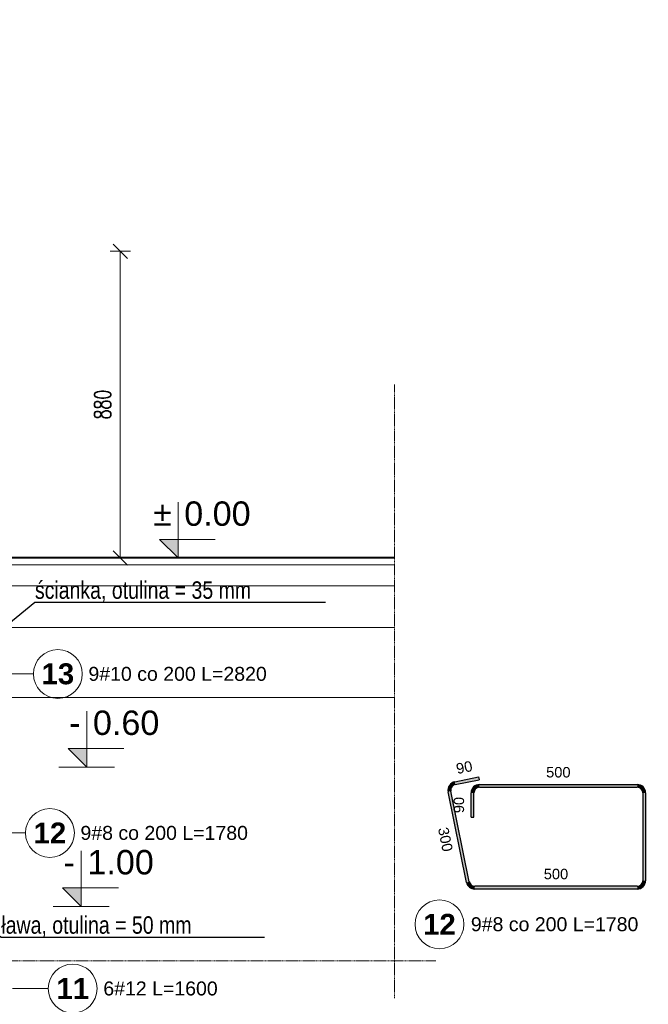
# Model space of a CAD drawing. Extents: x -1474 to 75706, y -7058 to 75879.
# Tile 7 of 19: x 37811 to 39613, y 2186 to 5011. Entities that reach past the tile are written whole.
import ezdxf
from ezdxf import colors
from ezdxf.entities.mleader import LeaderData, LeaderLine
from ezdxf.enums import TextEntityAlignment as Align
from ezdxf.math import Vec2, Vec3

# ---------------------------------------------------------------- set-up
doc = ezdxf.new("R2010")
doc.units = 0
doc.header["$LTSCALE"] = 10
doc.header["$MEASUREMENT"] = 0
doc.linetypes.add('HIDDEN', pattern=[0.375, 0.25, -0.125])
for name, color, linetype, lineweight in [('!! 1_ PROJ WARSTWY', 252, 'Continuous', 9), ('!! 1_PROJ Sciany', 2, 'Continuous', 40), ('P-Opis', 1, 'Continuous', 18), ('P-Opis słupy', 30, 'Continuous', 9), ('P-Przerywana', 13, 'HIDDEN', 9), ('P-Wymiar', 254, 'Continuous', 9)]:
    doc.layers.add(name, color=color, linetype=linetype, lineweight=lineweight)
for name, color, linetype in [('RCAD_opis kształtu pręta', 7, 'Continuous'), ('RCAD_opis rozkładu', 7, 'Continuous'), ('RCAD_pręt wyrzucony', 130, 'Continuous'), ('RCAD_symbole graficzne', 7, 'Continuous')]:
    doc.layers.add(name, color=color, linetype=linetype)
doc.styles.add('_Fd Opis', font='arial.ttf')
doc.styles.add('ROMANS', font='romans.shx', dxfattribs={"width": 0.7})
doc.styles.add('style1', font='arial.ttf')
doc.styles.add('style3', font='arialbd.ttf')
doc.dimstyles.new('A25', dxfattribs={"dimscale": 27, "dimtxt": 1.75, "dimasz": 0.06, "dimexe": 0, "dimexo": 0, "dimgap": 1, "dimtad": 1, "dimdec": 4, "dimrnd": 0.1, "dimdsep": 46, "dimtxsty": 'ROMANS', "dimblk": '[[[[[[[[', "dimcen": 2, "dimdle": 2, "dimse1": 1, "dimse2": 1, "dimclrd": 256, "dimclrt": 1, "dimadec": 0, "dimazin": 0, "dimtfac": 1, "dimtdec": 4, "dimtix": 1, "dimtmove": 2, "dimatfit": 3, "dimldrblk": '[[[[[[[[', "dimfxl": 0, "dimtvp": 0.6, "dimtolj": 1, "dimlwd": -1, "dimarcsym": 0})

# ---------------------------------------------------------------- blocks, each defined once
blk = doc.blocks.new('[[[[[[[[')
at = {"layer": 'P-Wymiar'}
for p, q in [((0, 18), (0, -18)), ((-12.7, -12.7), (12.7, 12.7)), ((0, 0), (-4.6, 0))]:
    blk.add_line(p, q, dxfattribs=at)
blk = doc.blocks.new('*D307')
at = {"layer": 'Defpoints', "color": 0, "transparency": 16777216}
for p in [(35903.9, 4346.7), (37599.7, 3466.7), (38099.2, 3466.7)]:
    blk.add_point(p, dxfattribs=at)
at = {"layer": 'P-Wymiar', "transparency": 16777216}
blk.add_line((38099.2, 4345.1), (38099.2, 3468.4), dxfattribs=at)
at = {"layer": 'P-Wymiar', "transparency": 16777216, "xscale": 1.62, "yscale": 1.62, "zscale": 1.62}
for p, rotation in [((38099.2, 4346.7), 90), ((38099.2, 3466.7), 270)]:
    blk.add_blockref('[[[[[[[[', p, dxfattribs=dict(at, rotation=rotation))
at = {"layer": 'P-Wymiar', "color": 1, "transparency": 16777216, "insert": (38048.6, 3906.7), "char_height": 47.25, "attachment_point": 5, "rotation": 90, "style": 'ROMANS'}
blk.add_mtext('\\A1;880', dxfattribs=at)

msp = doc.modelspace()

# ---------------------------------------------------------------- hatches: boundary and pattern name
at = {"layer": 'RCAD_pręt wyrzucony'}
for points in [[(39059.36223, 2816.61846), (39057.77287, 2824.45899), (39126.37754, 2838.36585), (39127.96689, 2830.52531)], [(39099.60568, 2537.55545), (39091.76515, 2535.9661), (39039.01934, 2796.16933), (39046.85987, 2797.75868)], [(39128.78221, 2808.73416), (39128.78221, 2816.73416), (39580.78221, 2816.73416), (39580.78221, 2808.73416)], [(39112.78221, 2722.73416), (39104.78221, 2722.73416), (39104.78221, 2792.73416), (39112.78221, 2792.73416)], [(39596.78221, 2792.73416), (39604.78221, 2792.73416), (39604.78221, 2540.73416), (39596.78221, 2540.73416)], [(39580.78221, 2524.73416), (39580.78221, 2516.73416), (39115.28675, 2516.73416), (39115.28675, 2524.73416)]]:
    msp.add_hatch(color=4, dxfattribs=at).paths.add_polyline_path(points, flags=0)
h = msp.add_hatch(color=4, dxfattribs=at)
edge = h.paths.add_edge_path(flags=0)
edge.add_line((39057.77287, 2824.45899), (39059.36223, 2816.61846))
edge.add_arc((39062.54094, 2800.93739), 16, -258.5408441, -168.5408441)
edge.add_line((39046.85987, 2797.75868), (39039.01934, 2796.16933))
edge.add_arc((39062.54094, 2800.93739), 24, 101.4591559, 191.4591559, ccw=False)
h = msp.add_hatch(color=4, dxfattribs=at)
edge = h.paths.add_edge_path(flags=0)
edge.add_line((39128.78221, 2816.73416), (39128.78221, 2808.73416))
edge.add_arc((39128.78221, 2792.73416), 16, 90, 180)
edge.add_line((39112.78221, 2792.73416), (39104.78221, 2792.73416))
edge.add_arc((39128.78221, 2792.73416), 24, 450, 540, ccw=False)
h = msp.add_hatch(color=4, dxfattribs=at)
edge = h.paths.add_edge_path(flags=0)
edge.add_line((39604.78221, 2792.73416), (39596.78221, 2792.73416))
edge.add_arc((39580.78221, 2792.73416), 16, 0, 90)
edge.add_line((39580.78221, 2808.73416), (39580.78221, 2816.73416))
edge.add_arc((39580.78221, 2792.73416), 24, 360, 450, ccw=False)
h = msp.add_hatch(color=4, dxfattribs=at)
edge = h.paths.add_edge_path(flags=0)
edge.add_line((39091.76515, 2535.9661), (39099.60568, 2537.55545))
edge.add_arc((39115.28675, 2540.73416), 16, -168.5408441, -90)
edge.add_line((39115.28675, 2524.73416), (39115.28675, 2516.73416))
edge.add_arc((39115.28675, 2540.73416), 24, 191.4591559, 270, ccw=False)
h = msp.add_hatch(color=4, dxfattribs=at)
edge = h.paths.add_edge_path(flags=0)
edge.add_line((39580.78221, 2516.73416), (39580.78221, 2524.73416))
edge.add_arc((39580.78221, 2540.73416), 16, -90, 0)
edge.add_line((39596.78221, 2540.73416), (39604.78221, 2540.73416))
edge.add_arc((39580.78221, 2540.73416), 24, 270, 360, ccw=False)
at = {"layer": 'RCAD_symbole graficzne'}
for points in [[(38211.4535, 3520.06749), (38264.78684, 3466.73416), (38264.78684, 3520.06749)], [(37949.84064, 2920.06749), (38003.17397, 2866.73416), (38003.17397, 2920.06749)], [(37933.99476, 2520.06749), (37987.32809, 2466.73416), (37987.32809, 2520.06749)]]:
    msp.add_hatch(color=1, dxfattribs=at).paths.add_polyline_path(points, flags=0)

# ---------------------------------------------------------------- linework, layer by layer
at = {"layer": '!! 1_ PROJ WARSTWY'}
for points in [[(38885.05949, 3446.73416), (37533.08405, 3446.73416)], [(38885.05949, 3386.73416), (37533.08405, 3386.73416)], [(38885.05949, 3266.73416), (37533.08405, 3266.73416)], [(38885.05949, 3066.73416), (37533.08405, 3066.73416)]]:
    msp.add_lwpolyline(points, dxfattribs=at)
at = {"layer": '!! 1_PROJ Sciany'}
msp.add_lwpolyline([(38885.05949, 3466.73416), (37553.08405, 3466.73416)], dxfattribs=at)
at = {"layer": 'P-Przerywana'}
for points in [[(32732.56612, 4993.1087), (32732.56612, 3242.63856), (35240.52453, 3242.63856), (35240.52453, 2310.86108), (39003.96267, 2310.86108)], [(38885.05949, 3964.0073), (38885.05949, 2203.69533)]]:
    msp.add_lwpolyline(points, dxfattribs=at)
at = {"layer": 'RCAD_opis kształtu pręta', "color": 8, "lineweight": 0}
for p, q in [((37698.99883, 3133.89721), (37850.50243, 3133.89721)), ((37827.64562, 2677.64132), (37673.08405, 2677.64132))]:
    msp.add_line(p, q, dxfattribs=at)
for centre in [(37920.50243, 3133.89721), (37897.64562, 2677.64132)]:
    msp.add_circle(centre, 70, dxfattribs=at)
at = {"layer": 'RCAD_opis rozkładu', "color": 8, "lineweight": 0}
msp.add_line((37790.56251, 2231.32349), (37893.03336, 2231.32349), dxfattribs=at)
msp.add_circle((37963.03336, 2231.32349), 70, dxfattribs=at)
at = {"layer": 'RCAD_pręt wyrzucony', "color": 4}
for p, q in [((39057.77287, 2824.45899), (39126.37754, 2838.36585)), ((39059.36223, 2816.61846), (39127.96689, 2830.52531)), ((39126.37754, 2838.36585), (39127.96689, 2830.52531)), ((39099.60568, 2537.55545), (39046.85987, 2797.75868)), ((39128.78221, 2816.73416), (39580.78221, 2816.73416)), ((39128.78221, 2808.73416), (39580.78221, 2808.73416)), ((39091.76515, 2535.9661), (39039.01934, 2796.16933)), ((39104.78221, 2722.73416), (39104.78221, 2792.73416)), ((39112.78221, 2722.73416), (39112.78221, 2792.73416)), ((39596.78221, 2792.73416), (39596.78221, 2540.73416)), ((39604.78221, 2792.73416), (39604.78221, 2540.73416)), ((39104.78221, 2722.73416), (39112.78221, 2722.73416)), ((39580.78221, 2524.73416), (39115.28675, 2524.73416)), ((39580.78221, 2516.73416), (39115.28675, 2516.73416))]:
    msp.add_line(p, q, dxfattribs=at)
at = {"layer": 'RCAD_pręt wyrzucony', "color": 8, "lineweight": 0}
msp.add_circle((39014.08954, 2415.68221), 70, dxfattribs=at)
at = {"layer": 'RCAD_pręt wyrzucony', "color": 4}
for centre, radius, start, end in [((39062.54094, 2800.93739), 24, 101.4591559, 191.4591559), ((39062.54094, 2800.93739), 16, 101.4591559, 191.4591559), ((39128.78221, 2792.73416), 24, 90, 180), ((39128.78221, 2792.73416), 16, 90, 180), ((39580.78221, 2792.73416), 24, 0, 90), ((39580.78221, 2792.73416), 16, 0, 90), ((39115.28675, 2540.73416), 24, 191.4591559, 270), ((39115.28675, 2540.73416), 16, 191.4591559, 270), ((39580.78221, 2540.73416), 16, 270, 0), ((39580.78221, 2540.73416), 24, 270, 0)]:
    msp.add_arc(centre, radius, start, end, dxfattribs=at)
at = {"layer": 'RCAD_symbole graficzne', "color": 1, "lineweight": 0}
for p, q in [((38264.78684, 3466.73416), (38264.78684, 3626.73416)), ((38371.4535, 3520.06749), (38211.4535, 3520.06749)), ((38211.4535, 3520.06749), (38264.78684, 3466.73416)), ((38344.78684, 3466.73416), (38184.78684, 3466.73416)), ((38003.17397, 2866.73416), (38003.17397, 3026.73416)), ((38109.84064, 2920.06749), (37949.84064, 2920.06749)), ((37949.84064, 2920.06749), (38003.17397, 2866.73416)), ((38083.17397, 2866.73416), (37923.17397, 2866.73416)), ((37987.32809, 2466.73416), (37987.32809, 2626.73416)), ((38093.99476, 2520.06749), (37933.99476, 2520.06749)), ((37933.99476, 2520.06749), (37987.32809, 2466.73416)), ((38067.32809, 2466.73416), (37907.32809, 2466.73416))]:
    msp.add_line(p, q, dxfattribs=at)

# ---------------------------------------------------------------- texts
at = {"layer": 'RCAD_opis kształtu pręta', "color": 1, "attachment_point": 5}
for s, insert, char_height, style in [('13', (37920.50243, 3133.89721), 60, 'style3'), ('9#10 co 200 L=2820', (38263.58565, 3133.89721), 40, 'style1'), ('12', (37897.64562, 2677.64132), 60, 'style3'), ('9#8 co 200 L=1780', (38225.18996, 2677.64132), 40, 'style1')]:
    msp.add_mtext(s, dxfattribs=dict(at, insert=insert, char_height=char_height, style=style))
at = {"layer": 'RCAD_opis rozkładu', "color": 1, "insert": (37963.03336, 2231.32349), "char_height": 60, "attachment_point": 5, "style": 'style3'}
msp.add_mtext('11', dxfattribs=at)
at = {"layer": 'RCAD_opis rozkładu', "color": 2, "insert": (38214.57497, 2231.32349), "char_height": 40, "attachment_point": 5, "style": 'style1'}
msp.add_mtext('6#12 L=1600', dxfattribs=at)
at = {"layer": 'RCAD_pręt wyrzucony', "color": 1, "char_height": 30, "attachment_point": 5, "style": 'style1'}
for s, insert, rotation in [('90', (39085.12178, 2865.71475), 11.4591559), ('90', (39069.78221, 2757.73416), 90), ('300', (39031.08991, 2659.11429), 281.4591559)]:
    msp.add_mtext(s, dxfattribs=dict(at, insert=insert, rotation=rotation))
at = {"layer": 'RCAD_pręt wyrzucony', "color": 1, "attachment_point": 5}
for s, insert, char_height, style in [('500', (39354.78221, 2851.73416), 30, 'style1'), ('500', (39348.03448, 2559.73416), 30, 'style1'), ('12', (39014.08954, 2415.68221), 60, 'style3')]:
    msp.add_mtext(s, dxfattribs=dict(at, insert=insert, char_height=char_height, style=style))
at = {"layer": 'RCAD_pręt wyrzucony', "color": 2, "insert": (39104.08954, 2415.68221), "char_height": 40, "attachment_point": 4, "style": 'style1'}
msp.add_mtext('9#8 co 200 L=1780', dxfattribs=at)
at = {"layer": 'RCAD_symbole graficzne', "color": 2, "style": 'style1'}
for s, p in [('±', (38247.00906, 3537.84527)), ('-', (37985.39619, 2937.84527)), ('-', (37969.55032, 2537.84527))]:
    msp.add_text(s, height=70, dxfattribs=at).set_placement(p, align=Align.BOTTOM_RIGHT)
for s, p in [('0.00 ', (38282.56462, 3537.84527)), ('0.60 ', (38020.95175, 2937.84527)), ('1.00 ', (38005.10587, 2537.84527))]:
    msp.add_text(s, height=70, dxfattribs=at).set_placement(p, align=Align.BOTTOM_LEFT)

# ---------------------------------------------------------------- dimensions: what is measured, and where the dimension line sits
at = {"layer": 'P-Wymiar'}
dim = msp.add_linear_dim(base=(38099.19302, 3466.73416), p1=(35903.89908, 4346.73416), p2=(37599.7106, 3466.73416), angle=90, dimstyle='A25', override={"dimdec": 0, "dimfxl": 0.18, "dimfxlon": 1}, dxfattribs=at)
dim.commit()
dim.dimension.update_dxf_attribs({"geometry": '*D307', "text_midpoint": (38048.56802, 3906.73416)})

# ---------------------------------------------------------------- leaders
at = {"layer": 'P-Opis'}
ml = msp.add_multileader_mtext('Standard', dxfattribs=at)
ml.set_content('{\\W0.8;ścianka, otulina = 35 mm}', color=256, style='_Fd Opis')
ml.set_leader_properties()
ml.build(insert=Vec2(0, 0))
ml.multileader.update_dxf_attribs({"has_dogleg": 0, "text_left_attachment_type": 6, "text_right_attachment_type": 6, "arrow_head_size": 25})
ctx = ml.context
ctx.base_point, ctx.char_height, ctx.arrow_head_size, ctx.landing_gap_size, ctx.plane_origin = Vec3(37854.14419, 3339.46742), 50, 25, 0.5, Vec3(33446.91213, 3735.0049)
ctx.left_attachment, ctx.right_attachment = 6, 6
notes = []
notes.append((ctx, [(0, (1, 1, 0), (37541.37467, 3339.46742), (1, 0), 312.76951, [(1, [(37488.30234, 3042.00565)], 0, [])])]))
ctx.mtext.insert, ctx.mtext.line_spacing_factor, ctx.mtext.line_spacing_style = Vec3(37854.64419, 3399.46742), 0.914286, 2
ml = msp.add_multileader_mtext('Standard', dxfattribs=at)
ml.set_content('{\\W0.8;ława, otulina = 50 mm}', color=256, style='_Fd Opis')
ml.set_leader_properties()
ml.build(insert=Vec2(0, 0))
ml.multileader.update_dxf_attribs({"has_dogleg": 0, "text_left_attachment_type": 6, "text_right_attachment_type": 6, "arrow_head_size": 25})
ctx = ml.context
ctx.base_point, ctx.char_height, ctx.arrow_head_size, ctx.landing_gap_size, ctx.plane_origin = Vec3(37757.91959, 2378.64161), 50, 25, 0.5, Vec3(33350.68753, 1989.44732)
ctx.left_attachment, ctx.right_attachment = 6, 6
notes.append((ctx, [(0, (1, 1, 0), (37445.15007, 2378.64161), (1, 0), 312.76951, [(0, [(37498.08405, 2581.95956)], 0, [])])]))
ctx.mtext.insert, ctx.mtext.line_spacing_factor, ctx.mtext.line_spacing_style = Vec3(37758.41959, 2438.64161), 0.914286, 2
at = {"layer": 'P-Opis słupy'}
ml = msp.add_multileader_mtext('Standard', dxfattribs=at)
ml.set_content('         ', color=256)
ml.set_leader_properties()
ml.build(insert=Vec2(0, 0))
ml.multileader.update_dxf_attribs({"arrow_head_size": 78})
ctx = ml.context
ctx.base_point, ctx.char_height, ctx.arrow_head_size, ctx.landing_gap_size, ctx.plane_origin = Vec3(75704.62451, 12147.86704), 2.6, 78, 1.3, Vec3(75778.95855, 10736.38629)
notes.append((ctx, [(0, (0, 0, 0), (0, 0), (1, 0), 1, [])]))
ctx.mtext.insert, ctx.mtext.flow_direction = Vec3(75705.92451, 12149.16704), 5
for ctx, leaders in notes:
    for number, flags, end, landing, length, lines in leaders:
        leader = LeaderData()
        leader.index, (leader.has_last_leader_line, leader.has_dogleg_vector, leader.attachment_direction) = number, flags
        leader.last_leader_point, leader.dogleg_vector, leader.dogleg_length = Vec3(end), Vec3(landing), length
        for number, points, colour, breaks in lines:
            line = LeaderLine()
            line.index, line.vertices, line.color, line.breaks = number, Vec3.list(points), colors.encode_raw_color(colour), breaks
            leader.lines.append(line)
        ctx.leaders.append(leader)

doc.saveas('drawing.dxf')
